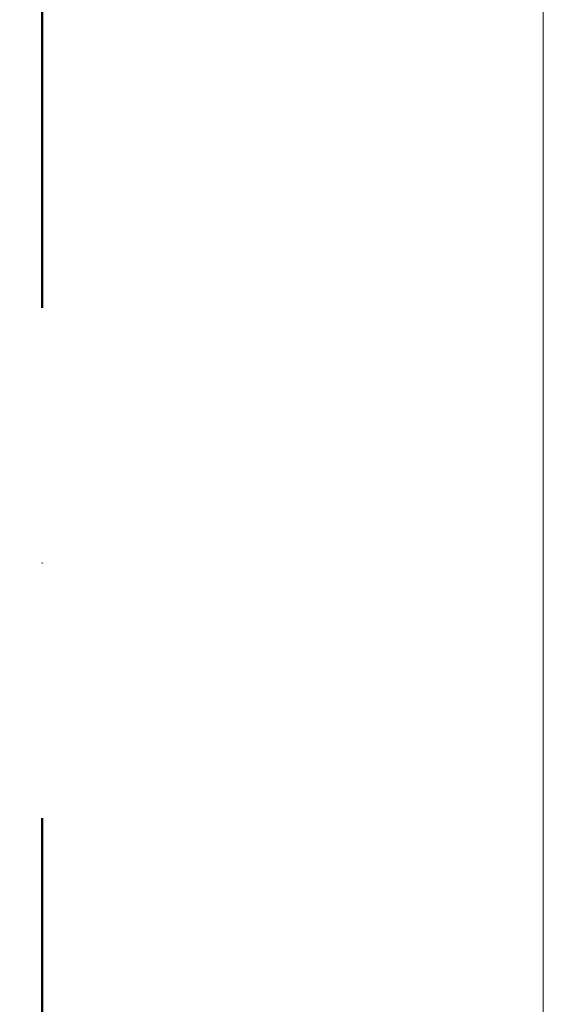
# Model space of a CAD drawing. Header units: millimetres. Extents: x -40968 to 13979, y -19284 to 4746.
# Tile 187 of 234: x -2464 to -2101, y -7081 to -6400. Entities that reach past the tile are written whole.
import ezdxf

# ---------------------------------------------------------------- set-up
doc = ezdxf.new("R2010")
doc.units = ezdxf.units.MM
doc.header["$MEASUREMENT"] = 0
doc.linetypes.add('Punto & Rayas', pattern=[670.277762, 317.5, -176.388889, 0, -176.388874])
doc.layers.add('01_2D_Ambit_Pluma_Nº__242', color=7, linetype='Continuous', lineweight=50, true_color=0xfb0013)
doc.layers.add('12_FAÇ_Façana', color=7, linetype='Continuous')
doc.layers.add('12_FAÇ_Façana_Pluma_Nº__7', color=7, linetype='Continuous', lineweight=5)

# ---------------------------------------------------------------- blocks, each defined once
blk = doc.blocks.new('Muro_1_1', base_point=(-1681.11, -1193.98))
at = {"layer": '12_FAÇ_Façana_Pluma_Nº__7', "color": 7, "linetype": 'Continuous', "lineweight": 5, "flags": 128}
blk.add_lwpolyline([(-2101.11, -1638.98), (-2101.11, -10658.98)], dxfattribs=at)

msp = doc.modelspace()

# ---------------------------------------------------------------- linework, layer by layer
at = {"layer": '01_2D_Ambit_Pluma_Nº__242', "color": 1, "linetype": 'Punto & Rayas', "lineweight": 50, "true_color": 0xfb0013, "flags": 128}
msp.add_lwpolyline([(-28500.02, 1816.8), (-28500.02, 4745.93), (7879.57, 4745.93), (7879.57, -1396.87), (6474.15, -1396.87), (6474.15, -11392.72), (6916.3, -11392.72), (6916.3, -17756.6), (-3932.28, -17756.6), (-3932.28, -11834.88), (-2447.9, -11834.88), (-2447.9, -2249.59), (-23311.17, -2249.59), (-23311.17, 1816.8)], close=True, dxfattribs=at)

# ---------------------------------------------------------------- block references
at = {"layer": '12_FAÇ_Façana', "color": 7, "lineweight": 20}
msp.add_blockref('Muro_1_1', (-1681.11, -1193.98), dxfattribs=at)

doc.saveas('drawing.dxf')
